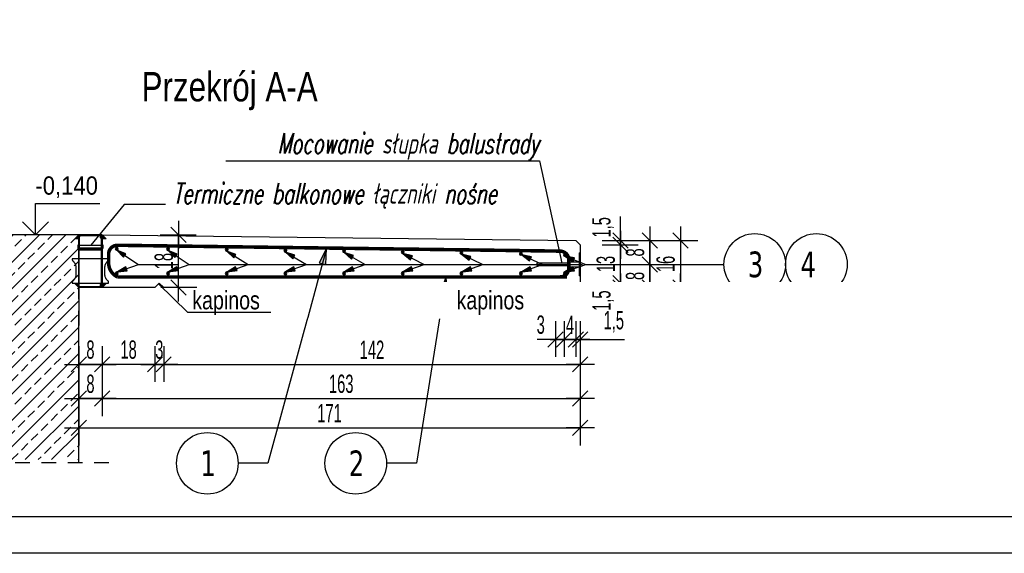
# Model space of a CAD drawing. Header units: millimetres. Extents: x 4862 to 12592, y -1539 to -726.
# Tile 15 of 40: x 8165 to 8501, y -1539 to -1357. Entities that reach past the tile are written whole.
import ezdxf
from ezdxf.enums import TextEntityAlignment as Align

# ---------------------------------------------------------------- set-up
doc = ezdxf.new("R2010")
doc.units = ezdxf.units.MM
doc.header["$LTSCALE"] = 25
doc.linetypes.add('MP', pattern=[0.36, 0.2, -0.16])
for name, color, linetype in [('BA_ram', 2, 'Continuous'), ('BA_txg', 3, 'Continuous'), ('BA_txs', 2, 'Continuous'), ('BA_wic', 1, 'Continuous'), ('BA_wig', 3, 'Continuous'), ('BA_wym', 1, 'Continuous'), ('BZ_odn', 1, 'Continuous'), ('BZ_opi2', 4, 'Continuous'), ('BZ_opi4', 53, 'Continuous'), ('BZ_P_prz', 4, 'Continuous'), ('BZ_P_wid', 3, 'Continuous'), ('BZ_pom', 6, 'Continuous'), ('BZ_txs', 2, 'Continuous'), ('BZ_wym', 1, 'Continuous'), ('K-CIENKIE', 8, 'Continuous'), ('K-ZARYS', 2, 'Continuous'), ('ZBROJA_NIEZLICZAC', 140, 'Continuous')]:
    doc.layers.add(name, color=color, linetype=linetype)
doc.styles.add('BIKTBG', font='tahoma.ttf', dxfattribs={"width": 0.85})
doc.styles.add('BIKTG', font='bikromsw.shx', dxfattribs={"width": 0.8})
doc.styles.add('BIKTS', font='bikromsw.shx', dxfattribs={"width": 0.8})
doc.styles.add('BIKWYM', font='bikromsw.shx', dxfattribs={"width": 0.6})
doc.styles.add('SPECBUD_TXT', font='txt')
doc.styles.add('STYL_ZBROJA', font='romanszb.shx', dxfattribs={"width": 0.65, "oblique": 12})
doc.dimstyles.new('BA_KR_25_cm', dxfattribs={"dimscale": 0.25, "dimtxt": 25, "dimasz": 1.666667, "dimexe": 24, "dimexo": 0, "dimgap": 0, "dimtad": 0, "dimdec": 1, "dimrnd": 0.5, "dimzin": 9, "dimdsep": 46, "dimtxsty": 'BIKWYM', "dimblk": 'WYM-KR', "dimcen": 0, "dimdle": 20, "dimclrd": 256, "dimclre": 256, "dimclrt": 2, "dimadec": 0, "dimazin": 0, "dimtfac": 0.033333, "dimtdec": 1, "dimtmove": 0, "dimatfit": 3, "dimldrblk": 'WYM-KR', "dimfxl": 25, "dimfxlon": 1, "dimtvp": 0.8, "dimtolj": 1, "dimarcsym": 0})
doc.dimstyles.new('BA_ST_25_cm', dxfattribs={"dimscale": 0.25, "dimtxt": 25, "dimasz": 1.666667, "dimexe": 24, "dimexo": 0, "dimgap": 0, "dimtad": 0, "dimdec": 1, "dimrnd": 0.5, "dimdsep": 46, "dimtxsty": 'BIKWYM', "dimblk": 'WYM-ST', "dimcen": 0, "dimdle": 20, "dimclrd": 256, "dimclre": 256, "dimclrt": 7, "dimadec": 0, "dimazin": 0, "dimtfac": 0.033333, "dimtdec": 1, "dimtix": 1, "dimtmove": 2, "dimatfit": 3, "dimldrblk": 'WYM-ST', "dimfxl": 1, "dimtvp": 0.8, "dimtolj": 1, "dimtzin": 0, "dimarcsym": 0})
doc.dimstyles.new('BZ_ST_25_cm', dxfattribs={"dimscale": 0.25, "dimtxt": 25, "dimasz": 1.666667, "dimexe": 24, "dimexo": 0, "dimgap": 0, "dimtad": 0, "dimdec": 1, "dimrnd": 0.5, "dimdsep": 46, "dimtxsty": 'BIKWYM', "dimblk": 'WYM-ST', "dimcen": 0, "dimdle": 20, "dimclrd": 256, "dimclre": 256, "dimclrt": 7, "dimadec": 0, "dimazin": 0, "dimtfac": 0.033333, "dimtdec": 1, "dimtix": 1, "dimtmove": 2, "dimatfit": 3, "dimldrblk": 'WYM-ST', "dimfxl": 1, "dimtvp": 0.8, "dimtolj": 1, "dimtzin": 0, "dimarcsym": 0})

# ---------------------------------------------------------------- blocks, each defined once
blk = doc.blocks.new('WYM-KR')
at = {"linetype": 'ByBlock'}
blk.add_line((11.52, 0), (-11.52, 0), dxfattribs=at)
at = {"color": 7, "linetype": 'ByBlock'}
blk.add_line((6.24, 6.24), (-6.24, -6.24), dxfattribs=at)
blk = doc.blocks.new('*D33')
at = {"layer": 'BA_wym', "lineweight": -2}
for p, q in [((8356.61, -1459.37), (8356.61, -1471.62)), ((8355.11, -1460.28), (8355.11, -1471.62)), ((8354.69, -1465.62), (8354.27, -1465.62)), ((8355.11, -1465.62), (8356.61, -1465.62)), ((8357.02, -1465.62), (8371.7, -1465.62))]:
    blk.add_line(p, q, dxfattribs=at)
at = {"layer": 'Defpoints', "color": 0}
for p in [(8356.61, -1446.42), (8355.11, -1460.28), (8356.61, -1465.62)]:
    blk.add_point(p, dxfattribs=at)
at = {"layer": 'BA_wym', "lineweight": -2, "xscale": 0.4166666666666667, "yscale": 0.4166666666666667, "zscale": 0.4166666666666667}
blk.add_blockref('WYM-KR', (8355.11, -1465.62), dxfattribs=at)
at = {"layer": 'BA_wym', "lineweight": -2, "xscale": 0.4166666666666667, "yscale": 0.4166666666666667, "zscale": 0.4166666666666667, "rotation": 180}
blk.add_blockref('WYM-KR', (8356.61, -1465.62), dxfattribs=at)
at = {"layer": 'BA_wym', "color": 2, "insert": (8368.03, -1459.67), "char_height": 6.25, "attachment_point": 5, "style": 'BIKWYM'}
blk.add_mtext('\\A1;1,5', dxfattribs=at)
blk = doc.blocks.new('*D34')
at = {"layer": 'BA_wym', "lineweight": -2}
for p, q in [((8351.11, -1459.37), (8351.11, -1471.62)), ((8355.11, -1459.37), (8355.11, -1471.62)), ((8351.52, -1465.62), (8354.69, -1465.62))]:
    blk.add_line(p, q, dxfattribs=at)
at = {"layer": 'Defpoints', "color": 0}
for p in [(8355.11, -1447.91), (8351.11, -1457.64), (8355.11, -1465.62)]:
    blk.add_point(p, dxfattribs=at)
at = {"layer": 'BA_wym', "lineweight": -2, "xscale": 0.4166666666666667, "yscale": 0.4166666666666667, "zscale": 0.4166666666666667, "rotation": 180}
blk.add_blockref('WYM-KR', (8351.11, -1465.62), dxfattribs=at)
at = {"layer": 'BA_wym', "lineweight": -2, "xscale": 0.4166666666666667, "yscale": 0.4166666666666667, "zscale": 0.4166666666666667}
blk.add_blockref('WYM-KR', (8355.11, -1465.62), dxfattribs=at)
at = {"layer": 'BA_wym', "color": 2, "insert": (8353.11, -1460.62), "char_height": 6.25, "attachment_point": 5, "style": 'BIKWYM'}
blk.add_mtext('\\A1;4', dxfattribs=at)
blk = doc.blocks.new('*D35')
at = {"layer": 'BA_wym', "lineweight": -2}
for p, q in [((8348.13, -1459.37), (8348.13, -1471.62)), ((8351.11, -1459.37), (8351.11, -1471.62)), ((8347.71, -1465.62), (8341.88, -1465.62)), ((8348.13, -1465.62), (8351.11, -1465.62)), ((8351.52, -1465.62), (8351.94, -1465.62))]:
    blk.add_line(p, q, dxfattribs=at)
at = {"layer": 'Defpoints', "color": 0}
for p in [(8351.11, -1447.91), (8348.13, -1457.64), (8351.11, -1465.62)]:
    blk.add_point(p, dxfattribs=at)
at = {"layer": 'BA_wym', "lineweight": -2, "xscale": 0.4166666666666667, "yscale": 0.4166666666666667, "zscale": 0.4166666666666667}
blk.add_blockref('WYM-KR', (8348.13, -1465.62), dxfattribs=at)
at = {"layer": 'BA_wym', "lineweight": -2, "xscale": 0.4166666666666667, "yscale": 0.4166666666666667, "zscale": 0.4166666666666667, "rotation": 180}
blk.add_blockref('WYM-KR', (8351.11, -1465.62), dxfattribs=at)
at = {"layer": 'BA_wym', "color": 2, "insert": (8343.13, -1460.62), "char_height": 6.25, "attachment_point": 5, "style": 'BIKWYM'}
blk.add_mtext('\\A1;3', dxfattribs=at)
blk = doc.blocks.new('PRET3')
blk.add_hatch(color=0).paths.add_polyline_path([(0.5, 0, 1), (-0.5, 0, 1)])
at = {"color": 0}
blk.add_circle((0, 0), 0.5, dxfattribs=at)
blk = doc.blocks.new('2')
at = {"layer": 'BA_txs'}
for points in [[(414.82, 515.22), (413.47, 516.57), (405.47, 516.57), (404.12, 515.22), (405.47, 515.22), (405.47, 499.92), (404.12, 499.92), (405.47, 498.57), (413.47, 498.57), (414.82, 499.92), (413.47, 499.92), (413.47, 515.22), (414.82, 515.22)], [(414.2, 515.47), (413.35, 516.32), (405.6, 516.32), (404.75, 515.47), (405.67, 515.47), (405.67, 499.67), (404.75, 499.67), (405.6, 498.82), (413.35, 498.82), (414.2, 499.67), (413.27, 499.67), (413.27, 511.37), (405.67, 511.37)], [(414.2, 515.47), (413.27, 515.47), (413.27, 511.77), (405.67, 511.77)], [(405.67, 512.99), (405.47, 512.99), (405.47, 513.07), (405.27, 513.07), (405.27, 511.87), (405.47, 511.87), (405.47, 511.94), (413.47, 511.94), (413.47, 511.87), (413.67, 511.87), (413.67, 513.07), (413.47, 513.07), (413.47, 512.99), (413.27, 512.99), (405.47, 513.03)], [(405.47, 511.57), (413.47, 511.57)], [(403.29, 508.37), (415.65, 508.37), (415.65, 507.97), (415.64, 507.9), (415.61, 507.81), (415.59, 507.77), (415.57, 507.74), (415.54, 507.71), (415.52, 507.7), (415.53, 507.7), (415.42, 507.61), (415.42, 507.61), (415.37, 507.56), (415.32, 507.52), (415.27, 507.47), (415.18, 507.37), (415.14, 507.32), (415.09, 507.26), (414.97, 507.1), (414.97, 507.1), (414.93, 507.05), (414.97, 507.1), (414.82, 506.87), (414.76, 506.75), (414.67, 506.57), (414.59, 506.38), (414.53, 506.19), (414.51, 506.12), (414.47, 505.99), (414.44, 505.79), (414.42, 505.66), (414.41, 505.52), (414.4, 505.39), (414.4, 505.32), (414.4, 505.19), (414.4, 505.01), (414.4, 504.94), (414.4, 504.81), (414.4, 503.75), (414.4, 502.98), (414.43, 502.71), (414.46, 502.51), (414.49, 502.38), (414.5, 502.35), (414.5, 502.32), (414.51, 502.29), (414.52, 502.28), (414.57, 502.12), (414.61, 501.99), (414.64, 501.93), (414.67, 501.86), (414.76, 501.68), (414.93, 501.39), (415.01, 501.28), (415.14, 501.12), (415.27, 500.97), (415.37, 500.87), (415.47, 500.78), (415.6, 500.66), (415.62, 500.6), (415.65, 500.51), (415.65, 500.47), (415.65, 500.27), (415.65, 500.07), (403.29, 500.07), (403.29, 500.07), (403.29, 500.27), (403.29, 500.27), (403.29, 500.47), (403.3, 500.55), (403.33, 500.62), (403.36, 500.67), (403.41, 500.73), (403.47, 500.78), (403.52, 500.83), (403.67, 500.97), (403.85, 501.17), (403.97, 501.33), (404.05, 501.45), (404.12, 501.56), (404.19, 501.68), (404.25, 501.8), (404.33, 501.99), (404.42, 502.25), (404.5, 502.58), (404.51, 502.64), (404.52, 502.78), (404.54, 502.98), (404.54, 503.12), (404.54, 503.12), (404.54, 503.47), (404.54, 503.47), (404.54, 503.75), (404.54, 503.75), (404.54, 503.98), (404.54, 505.32), (404.54, 505.52), (404.52, 505.72), (404.5, 505.86), (404.45, 506.06), (404.42, 506.19), (404.4, 506.25), (404.35, 506.38), (404.3, 506.51), (404.31, 506.51), (404.28, 506.57), (404.22, 506.69), (404.19, 506.75), (404.15, 506.81), (404.05, 506.99), (404.01, 507.05), (403.93, 507.16), (403.85, 507.26), (403.76, 507.37), (403.72, 507.42), (403.62, 507.52), (403.47, 507.65), (403.4, 507.72), (403.34, 507.78), (403.31, 507.85), (403.29, 507.93), (403.29, 507.97), (403.29, 508.17), (403.29, 508.17), (403.29, 508.37), (403.29, 508.27), (403.29, 508.37)]]:
    blk.add_lwpolyline(points, dxfattribs=at)
blk = doc.blocks.new('bik_BlkOpPretU', base_point=(114298.79, 63495.37))
at = {"layer": 'BZ_opi2', "style": 'BIKTBG', "width": 0.8}
blk.add_attdef('NUMER', text='', height=26.25, dxfattribs=at).set_placement((114438.86, 63495.37), align=Align.MIDDLE_CENTER)
at = {"layer": 'BZ_opi4', "style": 'BIKTS', "width": 0.8}
for tag, p in [('SZTUK', (114308.17, 63502.87)), ('PRZEDR_FI', (114363.88, 63502.87)), ('PRZEKROJ', (114375.31, 63502.87)), ('UWAGA', (114313.79, 63469.12))]:
    blk.add_attdef(tag, p, '', height=18.75, dxfattribs=at)
at = {"layer": 'BZ_pom', "width": 0.8}
for tag, p, height, style in [('POZYCJA', (114407.36, 63532.87), 26.25, 'BIKTBG'), ('GATUNEK', (114451.86, 63532.87), 18.75, 'BIKTS'), ('METODA_L', (114498.79, 63495.37), 18.75, 'BIKTS')]:
    blk.add_attdef(tag, p, '', height=height, dxfattribs=dict(at, style=style))
at = {"layer": 'BZ_wym', "width": 0.8}
for tag, p, height, style, flags in [('PRZEDR_L', (114313.79, 63440.99), 18.75, 'BIKTS', 1), ('DLUGOSC', (114313.79, 63412.87), 18.75, 'BIKTS', 1), ('TYP_PRETA', (114313.79, 63384.74), 18.75, 'BIKTS', 3), ('PRZEDR_NR', (114313.79, 63356.62), 26.25, 'BIKTBG', 1), ('PRZEDR_SZT', (114313.79, 63328.49), 18.75, 'BIKTS', 1), ('EURO_KOD', (114313.79, 63300.37), 18.75, 'BIKTS', 3), ('EURO_KOD_SEGMENTY', (114354.51, 63300.37), 18.75, 'BIKTS', 3), ('HAK_1', (114313.79, 63272.24), 18.75, 'BIKTS', 3), ('HAK_2', (114313.79, 63244.12), 18.75, 'BIKTS', 3), ('ID', (114313.79, 63215.99), 18.75, 'BIKTS', 3), ('ID_C', (114313.79, 63187.87), 18.75, 'BIKTS', 3), ('b_atr_0', (114313.79, 63159.74), 18.75, 'BIKTS', 3)]:
    blk.add_attdef(tag, p, '', height=height, dxfattribs=dict(at, style=style, flags=flags))
blk = doc.blocks.new('WYM-ST')
blk.add_hatch(color=256).paths.add_polyline_path([(-13, 2.88), (0, 0), (-13, -2.88)])
blk.add_lwpolyline([(0, 0), (-13, 2.88), (-13, -2.88), (0, 0)])
blk = doc.blocks.new('*D36')
at = {"layer": 'BA_wym', "lineweight": -2}
for p, q in [((8364.07, -1446.42), (8376.32, -1446.42)), ((8370.32, -1446), (8370.32, -1445.59)), ((8370.32, -1446.42), (8370.32, -1447.91)), ((8364.07, -1447.91), (8376.32, -1447.91)), ((8370.32, -1448.33), (8370.32, -1456.07))]:
    blk.add_line(p, q, dxfattribs=at)
at = {"layer": 'Defpoints', "color": 0}
for p in [(8360.32, -1446.42), (8360.32, -1447.91), (8370.32, -1447.91)]:
    blk.add_point(p, dxfattribs=at)
at = {"layer": 'BA_wym', "lineweight": -2, "xscale": 0.4166666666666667, "yscale": 0.4166666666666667, "zscale": 0.4166666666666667}
for p, rotation in [((8370.32, -1446.42), 270), ((8370.32, -1447.91), 90)]:
    blk.add_blockref('WYM-KR', p, dxfattribs=dict(at, rotation=rotation))
at = {"layer": 'BA_wym', "color": 2, "insert": (8364.37, -1452.4), "char_height": 6.25, "attachment_point": 5, "rotation": 90, "style": 'BIKWYM'}
blk.add_mtext('\\A1;1,5', dxfattribs=at)
blk = doc.blocks.new('*D37')
at = {"layer": 'BA_wym', "lineweight": -2}
for p, q in [((8370.32, -1431.48), (8370.32, -1423.74)), ((8364.07, -1431.89), (8376.32, -1431.89)), ((8370.32, -1433.39), (8370.32, -1431.89)), ((8364.07, -1433.39), (8376.32, -1433.39)), ((8370.32, -1433.81), (8370.32, -1434.23))]:
    blk.add_line(p, q, dxfattribs=at)
at = {"layer": 'Defpoints', "color": 0}
for p in [(8360.32, -1431.89), (8370.32, -1431.89), (8360.32, -1433.39)]:
    blk.add_point(p, dxfattribs=at)
at = {"layer": 'BA_wym', "lineweight": -2, "xscale": 0.4166666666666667, "yscale": 0.4166666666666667, "zscale": 0.4166666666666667}
for p, rotation in [((8370.32, -1431.89), 270), ((8370.32, -1433.39), 90)]:
    blk.add_blockref('WYM-KR', p, dxfattribs=dict(at, rotation=rotation))
at = {"layer": 'BA_wym', "color": 2, "insert": (8364.37, -1427.4), "char_height": 6.25, "attachment_point": 5, "rotation": 90, "style": 'BIKWYM'}
blk.add_mtext('\\A1;1,5', dxfattribs=at)
blk = doc.blocks.new('*D38')
at = {"layer": 'BA_wym', "lineweight": -2}
for p, q in [((8364.07, -1433.39), (8376.32, -1433.39)), ((8370.32, -1446), (8370.32, -1433.81)), ((8364.07, -1446.42), (8376.32, -1446.42))]:
    blk.add_line(p, q, dxfattribs=at)
at = {"layer": 'Defpoints', "color": 0}
for p in [(8360.32, -1433.39), (8370.32, -1433.39), (8360.32, -1446.42)]:
    blk.add_point(p, dxfattribs=at)
at = {"layer": 'BA_wym', "lineweight": -2, "xscale": 0.4166666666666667, "yscale": 0.4166666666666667, "zscale": 0.4166666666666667}
for p, rotation in [((8370.32, -1433.39), 90), ((8370.32, -1446.42), 270)]:
    blk.add_blockref('WYM-KR', p, dxfattribs=dict(at, rotation=rotation))
at = {"layer": 'BA_wym', "color": 2, "insert": (8365.32, -1439.91), "char_height": 6.25, "attachment_point": 5, "rotation": 90, "style": 'BIKWYM'}
blk.add_mtext('\\A1;13', dxfattribs=at)
blk = doc.blocks.new('*D39')
at = {"layer": 'BA_wym', "lineweight": -2}
for p, q in [((8374.05, -1440.03), (8386.3, -1440.03)), ((8380.3, -1440.44), (8380.3, -1447.49)), ((8374.05, -1447.91), (8386.3, -1447.91))]:
    blk.add_line(p, q, dxfattribs=at)
at = {"layer": 'Defpoints', "color": 0}
for p in [(8370.3, -1440.03), (8370.3, -1447.91), (8380.3, -1447.91)]:
    blk.add_point(p, dxfattribs=at)
at = {"layer": 'BA_wym', "lineweight": -2, "xscale": 0.4166666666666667, "yscale": 0.4166666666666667, "zscale": 0.4166666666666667}
for p, rotation in [((8380.3, -1440.03), 90), ((8380.3, -1447.91), 270)]:
    blk.add_blockref('WYM-KR', p, dxfattribs=dict(at, rotation=rotation))
at = {"layer": 'BA_wym', "color": 2, "insert": (8375.3, -1443.97), "char_height": 6.25, "attachment_point": 5, "rotation": 90, "style": 'BIKWYM'}
blk.add_mtext('\\A1;8', dxfattribs=at)
blk = doc.blocks.new('*D40')
at = {"layer": 'BA_wym', "lineweight": -2}
for p, q in [((8374.05, -1431.89), (8386.3, -1431.89)), ((8380.3, -1439.61), (8380.3, -1432.31)), ((8374.05, -1440.03), (8386.3, -1440.03))]:
    blk.add_line(p, q, dxfattribs=at)
at = {"layer": 'Defpoints', "color": 0}
for p in [(8370.3, -1431.89), (8380.3, -1431.89), (8370.3, -1440.03)]:
    blk.add_point(p, dxfattribs=at)
at = {"layer": 'BA_wym', "lineweight": -2, "xscale": 0.4166666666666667, "yscale": 0.4166666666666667, "zscale": 0.4166666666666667}
for p, rotation in [((8380.3, -1431.89), 90), ((8380.3, -1440.03), 270)]:
    blk.add_blockref('WYM-KR', p, dxfattribs=dict(at, rotation=rotation))
at = {"layer": 'BA_wym', "color": 2, "insert": (8375.3, -1435.96), "char_height": 6.25, "attachment_point": 5, "rotation": 90, "style": 'BIKWYM'}
blk.add_mtext('\\A1;8', dxfattribs=at)
blk = doc.blocks.new('*D41')
at = {"layer": 'BA_wym', "lineweight": -2}
for p, q in [((8384.49, -1431.89), (8396.74, -1431.89)), ((8390.74, -1432.31), (8390.74, -1447.49)), ((8384.49, -1447.91), (8396.74, -1447.91))]:
    blk.add_line(p, q, dxfattribs=at)
at = {"layer": 'Defpoints', "color": 0}
for p in [(8380.74, -1431.89), (8380.74, -1447.91), (8390.74, -1447.91)]:
    blk.add_point(p, dxfattribs=at)
at = {"layer": 'BA_wym', "lineweight": -2, "xscale": 0.4166666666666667, "yscale": 0.4166666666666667, "zscale": 0.4166666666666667}
for p, rotation in [((8390.74, -1431.89), 90), ((8390.74, -1447.91), 270)]:
    blk.add_blockref('WYM-KR', p, dxfattribs=dict(at, rotation=rotation))
at = {"layer": 'BA_wym', "color": 2, "insert": (8385.74, -1439.9), "char_height": 6.25, "attachment_point": 5, "rotation": 90, "style": 'BIKWYM'}
blk.add_mtext('\\A1;16', dxfattribs=at)
blk = doc.blocks.new('*D42')
at = {"layer": 'BA_wym', "lineweight": -2}
for p, q in [((8213.38, -1429.93), (8225.63, -1429.93)), ((8219.63, -1447.49), (8219.63, -1430.35)), ((8225.88, -1447.91), (8213.63, -1447.91))]:
    blk.add_line(p, q, dxfattribs=at)
at = {"layer": 'Defpoints', "color": 0}
for p in [(8209.63, -1429.93), (8219.63, -1429.93), (8229.63, -1447.91)]:
    blk.add_point(p, dxfattribs=at)
at = {"layer": 'BA_wym', "lineweight": -2, "xscale": 0.4166666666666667, "yscale": 0.4166666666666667, "zscale": 0.4166666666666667}
for p, rotation in [((8219.63, -1429.93), 90), ((8219.63, -1447.91), 270)]:
    blk.add_blockref('WYM-KR', p, dxfattribs=dict(at, rotation=rotation))
at = {"layer": 'BA_wym', "color": 2, "insert": (8214.63, -1438.92), "char_height": 6.25, "attachment_point": 5, "rotation": 90, "style": 'BIKWYM'}
blk.add_mtext('\\A1;18', dxfattribs=at)
blk = doc.blocks.new('*D43')
at = {"layer": 'BA_wym', "lineweight": -2}
for p, q in [((8185.61, -1489.53), (8185.61, -1501.78)), ((8356.61, -1489.53), (8356.61, -1501.78)), ((8186.02, -1495.78), (8356.19, -1495.78))]:
    blk.add_line(p, q, dxfattribs=at)
at = {"layer": 'Defpoints', "color": 0}
for p in [(8185.61, -1485.78), (8356.61, -1485.78), (8356.61, -1495.78)]:
    blk.add_point(p, dxfattribs=at)
at = {"layer": 'BA_wym', "lineweight": -2, "xscale": 0.4166666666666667, "yscale": 0.4166666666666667, "zscale": 0.4166666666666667, "rotation": 180}
blk.add_blockref('WYM-KR', (8185.61, -1495.78), dxfattribs=at)
at = {"layer": 'BA_wym', "lineweight": -2, "xscale": 0.4166666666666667, "yscale": 0.4166666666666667, "zscale": 0.4166666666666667}
blk.add_blockref('WYM-KR', (8356.61, -1495.78), dxfattribs=at)
at = {"layer": 'BA_wym', "color": 2, "insert": (8271.11, -1490.78), "char_height": 6.25, "attachment_point": 5, "style": 'BIKWYM'}
blk.add_mtext('\\A1;171', dxfattribs=at)
blk = doc.blocks.new('*D44')
at = {"layer": 'BA_wym', "lineweight": -2}
for p, q in [((8185.61, -1467.88), (8185.61, -1480.13)), ((8193.61, -1467.88), (8193.61, -1480.13)), ((8193.19, -1474.13), (8186.02, -1474.13))]:
    blk.add_line(p, q, dxfattribs=at)
at = {"layer": 'Defpoints', "color": 0}
for p in [(8185.61, -1464.13), (8193.61, -1464.13), (8185.61, -1474.13)]:
    blk.add_point(p, dxfattribs=at)
at = {"layer": 'BA_wym', "lineweight": -2, "xscale": 0.4166666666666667, "yscale": 0.4166666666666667, "zscale": 0.4166666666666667, "rotation": 180}
blk.add_blockref('WYM-KR', (8185.61, -1474.13), dxfattribs=at)
at = {"layer": 'BA_wym', "lineweight": -2, "xscale": 0.4166666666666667, "yscale": 0.4166666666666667, "zscale": 0.4166666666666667}
blk.add_blockref('WYM-KR', (8193.61, -1474.13), dxfattribs=at)
at = {"layer": 'BA_wym', "color": 2, "insert": (8189.61, -1469.13), "char_height": 6.25, "attachment_point": 5, "style": 'BIKWYM'}
blk.add_mtext('\\A1;8', dxfattribs=at)
blk = doc.blocks.new('*D45')
at = {"layer": 'BA_wym', "lineweight": -2}
for p, q in [((8193.61, -1467.88), (8193.61, -1480.13)), ((8211.61, -1467.88), (8211.61, -1480.13)), ((8211.19, -1474.13), (8194.02, -1474.13))]:
    blk.add_line(p, q, dxfattribs=at)
at = {"layer": 'Defpoints', "color": 0}
for p in [(8193.61, -1464.13), (8211.61, -1464.13), (8193.61, -1474.13)]:
    blk.add_point(p, dxfattribs=at)
at = {"layer": 'BA_wym', "lineweight": -2, "xscale": 0.4166666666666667, "yscale": 0.4166666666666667, "zscale": 0.4166666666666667, "rotation": 180}
blk.add_blockref('WYM-KR', (8193.61, -1474.13), dxfattribs=at)
at = {"layer": 'BA_wym', "lineweight": -2, "xscale": 0.4166666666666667, "yscale": 0.4166666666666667, "zscale": 0.4166666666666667}
blk.add_blockref('WYM-KR', (8211.61, -1474.13), dxfattribs=at)
at = {"layer": 'BA_wym', "color": 2, "insert": (8202.61, -1469.13), "char_height": 6.25, "attachment_point": 5, "style": 'BIKWYM'}
blk.add_mtext('\\A1;18', dxfattribs=at)
blk = doc.blocks.new('*D46')
at = {"layer": 'BA_wym', "lineweight": -2}
for p, q in [((8211.61, -1467.88), (8211.61, -1480.13)), ((8214.58, -1467.88), (8214.58, -1480.13)), ((8212.02, -1474.13), (8214.17, -1474.13))]:
    blk.add_line(p, q, dxfattribs=at)
at = {"layer": 'Defpoints', "color": 0}
for p in [(8211.61, -1464.13), (8214.58, -1464.13), (8214.58, -1474.13)]:
    blk.add_point(p, dxfattribs=at)
at = {"layer": 'BA_wym', "lineweight": -2, "xscale": 0.4166666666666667, "yscale": 0.4166666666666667, "zscale": 0.4166666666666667, "rotation": 180}
blk.add_blockref('WYM-KR', (8211.61, -1474.13), dxfattribs=at)
at = {"layer": 'BA_wym', "lineweight": -2, "xscale": 0.4166666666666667, "yscale": 0.4166666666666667, "zscale": 0.4166666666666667}
blk.add_blockref('WYM-KR', (8214.58, -1474.13), dxfattribs=at)
at = {"layer": 'BA_wym', "color": 2, "insert": (8213.09, -1469.13), "char_height": 6.25, "attachment_point": 5, "style": 'BIKWYM'}
blk.add_mtext('\\A1;3', dxfattribs=at)
blk = doc.blocks.new('*D47')
at = {"layer": 'BA_wym', "lineweight": -2}
for p, q in [((8214.58, -1467.88), (8214.58, -1480.13)), ((8356.61, -1467.88), (8356.61, -1480.13)), ((8215, -1474.13), (8356.19, -1474.13))]:
    blk.add_line(p, q, dxfattribs=at)
at = {"layer": 'Defpoints', "color": 0}
for p in [(8214.58, -1464.13), (8356.61, -1464.13), (8356.61, -1474.13)]:
    blk.add_point(p, dxfattribs=at)
at = {"layer": 'BA_wym', "lineweight": -2, "xscale": 0.4166666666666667, "yscale": 0.4166666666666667, "zscale": 0.4166666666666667, "rotation": 180}
blk.add_blockref('WYM-KR', (8214.58, -1474.13), dxfattribs=at)
at = {"layer": 'BA_wym', "lineweight": -2, "xscale": 0.4166666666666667, "yscale": 0.4166666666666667, "zscale": 0.4166666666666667}
blk.add_blockref('WYM-KR', (8356.61, -1474.13), dxfattribs=at)
at = {"layer": 'BA_wym', "color": 2, "insert": (8285.59, -1469.13), "char_height": 6.25, "attachment_point": 5, "style": 'BIKWYM'}
blk.add_mtext('\\A1;142', dxfattribs=at)
blk = doc.blocks.new('*D48')
at = {"layer": 'BA_wym', "lineweight": -2}
for p, q in [((8185.61, -1479.54), (8185.61, -1491.79)), ((8193.61, -1479.54), (8193.61, -1491.79)), ((8193.19, -1485.79), (8186.02, -1485.79))]:
    blk.add_line(p, q, dxfattribs=at)
at = {"layer": 'Defpoints', "color": 0}
for p in [(8185.61, -1475.79), (8193.61, -1475.79), (8185.61, -1485.79)]:
    blk.add_point(p, dxfattribs=at)
at = {"layer": 'BA_wym', "lineweight": -2, "xscale": 0.4166666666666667, "yscale": 0.4166666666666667, "zscale": 0.4166666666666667, "rotation": 180}
blk.add_blockref('WYM-KR', (8185.61, -1485.79), dxfattribs=at)
at = {"layer": 'BA_wym', "lineweight": -2, "xscale": 0.4166666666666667, "yscale": 0.4166666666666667, "zscale": 0.4166666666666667}
blk.add_blockref('WYM-KR', (8193.61, -1485.79), dxfattribs=at)
at = {"layer": 'BA_wym', "color": 2, "insert": (8189.61, -1480.79), "char_height": 6.25, "attachment_point": 5, "style": 'BIKWYM'}
blk.add_mtext('\\A1;8', dxfattribs=at)
blk = doc.blocks.new('*D49')
at = {"layer": 'BA_wym', "lineweight": -2}
for p, q in [((8193.61, -1479.54), (8193.61, -1491.79)), ((8356.61, -1479.54), (8356.61, -1491.79)), ((8194.02, -1485.79), (8356.19, -1485.79))]:
    blk.add_line(p, q, dxfattribs=at)
at = {"layer": 'Defpoints', "color": 0}
for p in [(8193.61, -1475.79), (8356.61, -1475.79), (8356.61, -1485.79)]:
    blk.add_point(p, dxfattribs=at)
at = {"layer": 'BA_wym', "lineweight": -2, "xscale": 0.4166666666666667, "yscale": 0.4166666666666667, "zscale": 0.4166666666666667, "rotation": 180}
blk.add_blockref('WYM-KR', (8193.61, -1485.79), dxfattribs=at)
at = {"layer": 'BA_wym', "lineweight": -2, "xscale": 0.4166666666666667, "yscale": 0.4166666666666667, "zscale": 0.4166666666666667}
blk.add_blockref('WYM-KR', (8356.61, -1485.79), dxfattribs=at)
at = {"layer": 'BA_wym', "color": 2, "insert": (8275.11, -1480.79), "char_height": 6.25, "attachment_point": 5, "style": 'BIKWYM'}
blk.add_mtext('\\A1;163', dxfattribs=at)

msp = doc.modelspace()

# ---------------------------------------------------------------- hatches: boundary and pattern name
at = {"layer": 'BA_wic'}
h = msp.add_hatch(dxfattribs=at)
h.set_pattern_fill('ANSI33', color=256)
h.set_pattern_definition([(45, (7362.33, -2536.1393), (-4.490128, 4.490128), []), (45, (7366.8204, -2536.1393), (-4.490128, 4.490128), [3.175, -1.5875])])
h.paths.add_polyline_path([(8185.61, -1444.81), (8184.88, -1444.81), (8185.61, -1445.54), (8185.61, -1506.61), (8160.61, -1506.61), (8160.61, -1449.91), (8070.32, -1449.91), (8070.32, -1429.91), (8160.61, -1429.91), (8185.61, -1429.91)])
h.paths.add_polyline_path([(8184.88, -1444.81), (8185.61, -1444.81), (8185.61, -1445.54)])

# ---------------------------------------------------------------- linework, layer by layer
at = {"color": 1, "linetype": 'Continuous', "ltscale": 125}
msp.add_lwpolyline([(8166.42, -1425.49), (8170.84, -1429.91), (8175.26, -1425.49), (8170.84, -1429.91), (8170.84, -1419.31), (8192.84, -1419.31)], dxfattribs=at)
at = {"layer": 'BA_wic'}
for points in [[(8185.61, -1429.91), (8070.32, -1429.91)], [(8185.61, -1429.91), (8185.61, -1460.91)], [(8311.78, -1456.48), (8346.31, -1456.48), (8350.08, -1446.66)], [(8185.61, -1507.61), (8185.61, -1460.91)]]:
    msp.add_lwpolyline(points, dxfattribs=at)
at = {"layer": 'BA_wic', "linetype": 'MP'}
for points in [[(8185.61, -1460.91), (8185.61, -1429.91)], [(8145.9, -1507.61), (8197.9, -1507.61)]]:
    msp.add_lwpolyline(points, dxfattribs=at)
at = {"layer": 'BA_wig'}
for points in [[(8356.31, -1443.91), (8356.31, -1436.06)], [(8356.31, -1443.91), (8356.61, -1443.91), (8356.61, -1436.06), (8356.31, -1436.06)], [(8352.81, -1439.63), (8341.85, -1439.63), (8341.85, -1440.38), (8352.81, -1440.38)], [(8356.31, -1439.29), (8352.81, -1439.29), (8352.81, -1440.81), (8356.31, -1440.81)]]:
    msp.add_lwpolyline(points, dxfattribs=at)
at = {"layer": 'BZ_odn', "color": 252}
for centre in [(8416.1, -1440.03), (8437.1, -1440.03), (8229.46, -1507.89), (8280.06, -1507.89)]:
    msp.add_circle(centre, 10.5, dxfattribs=at)
at = {"layer": 'BZ_P_wid', "const_width": 1.2}
msp.add_lwpolyline([(8254.41, -1444.31), (8198.81, -1444.31, -0.301385), (8195.81, -1439.31), (8195.81, -1436.51, -0.414214), (8198.81, -1433.51), (8349.71, -1435.51, -0.414214), (8352.71, -1438.51), (8352.71, -1441.31, -0.414214), (8349.71, -1444.31), (8297.66, -1444.31)], format="xyb", dxfattribs=at)
msp.add_lwpolyline([(8352.08, -1444.31), (8198.81, -1444.31)], dxfattribs=at)
at = {"layer": 'K-CIENKIE'}
for points in [[(8193.15, -1430.67), (8193.26, -1430.66), (8193.3, -1430.27), (8193.27, -1430.19), (8193.31, -1430.11), (8193.51, -1430.11), (8193.51, -1430.01, 0.414214), (8193.41, -1429.91), (8188.41, -1429.91), (8185.71, -1429.91, 0.414214), (8185.61, -1430.01), (8185.61, -1430.11), (8185.81, -1430.11), (8185.85, -1430.19), (8185.82, -1430.27), (8185.86, -1430.66), (8185.96, -1430.67), (8186.03, -1430.11), (8188.41, -1430.11), (8193.08, -1430.11)], [(8193.31, -1431.03), (8193.31, -1438.91), (8193.31, -1446.79), (8193.16, -1446.79, 0.355902), (8192.98, -1446.95), (8192.94, -1447.49), (8192.94, -1447.51, -0.065916), (8192.9, -1447.71), (8193.05, -1447.71, 0.074353), (8193.11, -1447.49), (8193.15, -1446.94), (8193.33, -1446.94), (8193.33, -1447.49), (8193.27, -1447.62), (8193.32, -1447.71), (8193.51, -1447.71), (8193.51, -1438.91), (8193.51, -1430.11), (8193.32, -1430.11), (8193.27, -1430.2), (8193.33, -1430.34), (8193.33, -1430.88), (8193.15, -1430.89), (8193.11, -1430.33, 0.074353), (8193.05, -1430.11), (8192.9, -1430.11, -0.065916), (8192.94, -1430.31), (8192.94, -1430.33), (8192.98, -1430.87, 0.355902), (8193.16, -1431.03)]]:
    msp.add_lwpolyline(points, format="xyb", close=True, dxfattribs=at)
at = {"layer": 'K-ZARYS'}
msp.add_lwpolyline([(8356.61, -1446.42), (8355.11, -1447.91), (8351.11, -1447.91), (8349.61, -1446.41), (8348.13, -1447.91), (8214.58, -1447.91), (8213.08, -1446.41), (8211.61, -1447.91), (8205.61, -1447.91), (8195.81, -1447.91), (8193.61, -1447.91), (8193.61, -1430.11), (8193.61, -1429.91), (8355.11, -1431.89), (8356.61, -1433.39)], close=True, dxfattribs=at)
at = {"layer": 'ZBROJA_NIEZLICZAC'}
for points in [[(8235.77, -1404.66), (8342.73, -1404.66), (8350.28, -1439.63)], [(8326.35, -1419.58), (8201.1, -1419.58), (8189.71, -1433.47)]]:
    msp.add_lwpolyline(points, dxfattribs=at)

# ---------------------------------------------------------------- block references
ref = msp.add_blockref('bik_BlkOpPretU', (8458.28, -1440.03))
ref.add_attrib('NUMER', '3', dxfattribs={"layer": 'BZ_opi2', "height": 8.75, "style": 'BIKTBG', "width": 0.8}).set_placement((8416.35, -1440.03), align=Align.MIDDLE_CENTER)
ref = msp.add_blockref('bik_BlkOpPretU', (8476.28, -1440.03))
ref.add_attrib('NUMER', '4', dxfattribs={"layer": 'BZ_opi2', "height": 8.75, "style": 'BIKTBG', "width": 0.8}).set_placement((8434.35, -1440.03), align=Align.MIDDLE_CENTER)
ref = msp.add_blockref('bik_BlkOpPretU', (8192.57, -1507.89))
ref.add_attrib('NUMER', '1', dxfattribs={"layer": 'BZ_opi2', "height": 8.75, "style": 'BIKTBG', "width": 0.8}).set_placement((8229.73, -1507.89), align=Align.MIDDLE_CENTER)
ref = msp.add_blockref('bik_BlkOpPretU', (8243.16, -1507.89))
ref.add_attrib('NUMER', '2', dxfattribs={"layer": 'BZ_opi2', "height": 8.75, "style": 'BIKTBG', "width": 0.8}).set_placement((8280.33, -1507.89), align=Align.MIDDLE_CENTER)
at = {"layer": 'BA_txs', "xscale": -1}
msp.add_blockref('2', (8599.08, -1946.48), dxfattribs=at)
at = {"layer": 'BZ_P_prz', "xscale": -1}
for p in [(8198.57, -1434.73), (8216.07, -1434.82), (8236.07, -1435.01), (8256.07, -1435.34), (8276.07, -1435.51), (8296.07, -1435.82), (8316.07, -1436.06), (8336.37, -1436.43), (8351.37, -1436.73), (8198.57, -1443.11), (8216.07, -1443.11), (8236.07, -1443.11), (8256.07, -1443.11), (8276.07, -1443.11), (8296.07, -1443.11), (8316.07, -1443.11), (8336.37, -1443.11), (8351.37, -1443.11)]:
    msp.add_blockref('PRET3', p, dxfattribs=at)

# ---------------------------------------------------------------- texts
at = {"color": 2, "ltscale": 125, "style": 'SPECBUD_TXT', "width": 0.9}
msp.add_text('-0,140', height=6.25, dxfattribs=at).set_placement((8170.84, -1410.01), align=Align.TOP_LEFT)
at = {"layer": 'BA_txg', "style": 'BIKTG', "width": 0.8}
msp.add_text('Przekrój A-A', height=10, dxfattribs=at).set_placement((8237.07, -1379.43), align=Align.MIDDLE_CENTER)
at = {"layer": 'BZ_txs', "insert": (8314.43, -1449.12), "char_height": 6.25, "width": 209.1355, "attachment_point": 1, "style": 'BIKTS'}
msp.add_mtext('kapinos', dxfattribs=at)

# ---------------------------------------------------------------- dimensions: what is measured, and where the dimension line sits
at = {"layer": 'BA_wym'}
for base, p1, p2, angle, text, picture, middle in [((8370.32, -1431.89), (8360.32, -1433.39), (8360.32, -1431.89), 90, '1,5', '*D37', (8364.37, -1427.4)), ((8370.32, -1433.39), (8360.32, -1446.42), (8360.32, -1433.39), 90, '13', '*D38', (8365.32, -1439.91)), ((8380.3, -1431.89), (8370.3, -1440.03), (8370.3, -1431.89), 90, '8', '*D40', (8375.3, -1435.96)), ((8390.74, -1447.91), (8380.74, -1431.89), (8380.74, -1447.91), 90, '16', '*D41', (8385.74, -1439.9)), ((8380.3, -1447.91), (8370.3, -1440.03), (8370.3, -1447.91), 90, '8', '*D39', (8375.3, -1443.97)), ((8370.32, -1447.91), (8360.32, -1446.42), (8360.32, -1447.91), 90, '1,5', '*D36', (8364.37, -1452.4)), ((8355.11, -1465.62), (8351.11, -1457.64), (8355.11, -1447.91), 180, '4', '*D34', (8353.11, -1460.62))]:
    dim = msp.add_linear_dim(base=base, p1=p1, p2=p2, angle=angle, text=text, dimstyle='BA_KR_25_cm', override={"dimblk": 'WYM-KR', "dimatfit": 1}, dxfattribs=at)
    dim.commit()
    dim.dimension.update_dxf_attribs({"geometry": picture, "text_midpoint": middle})
for base, p1, p2, text, picture, middle in [((8356.61, -1465.62), (8355.11, -1460.28), (8356.61, -1446.42), '1,5', '*D33', (8368.03, -1465.62)), ((8351.11, -1465.62), (8348.13, -1457.64), (8351.11, -1447.91), '3', '*D35', (8343.13, -1465.62))]:
    dim = msp.add_linear_dim(base=base, p1=p1, p2=p2, angle=180, text=text, dimstyle='BA_KR_25_cm', override={"dimblk": 'WYM-KR', "dimatfit": 1}, dxfattribs=at)
    dim.commit()
    dim.dimension.update_dxf_attribs({"geometry": picture, "text_midpoint": middle, "dimtype": 160})
for base, p1, p2, picture, middle in [((8185.61, -1474.13), (8193.61, -1464.13), (8185.61, -1464.13), '*D44', (8189.61, -1469.13)), ((8193.61, -1474.13), (8211.61, -1464.13), (8193.61, -1464.13), '*D45', (8202.61, -1469.13)), ((8214.58, -1474.13), (8211.61, -1464.13), (8214.58, -1464.13), '*D46', (8213.09, -1469.13)), ((8356.61, -1474.13), (8214.58, -1464.13), (8356.61, -1464.13), '*D47', (8285.59, -1469.13)), ((8185.61, -1485.79), (8193.61, -1475.79), (8185.61, -1475.79), '*D48', (8189.61, -1480.79)), ((8356.61, -1485.79), (8193.61, -1475.79), (8356.61, -1475.79), '*D49', (8275.11, -1480.79)), ((8356.61, -1495.78), (8185.61, -1485.78), (8356.61, -1485.78), '*D43', (8271.11, -1490.78))]:
    dim = msp.add_linear_dim(base=base, p1=p1, p2=p2, dimstyle='BA_KR_25_cm', override={"dimatfit": 1}, dxfattribs=at)
    dim.commit()
    dim.dimension.update_dxf_attribs({"geometry": picture, "text_midpoint": middle})

# ---------------------------------------------------------------- leaders
at = {"layer": 'BZ_odn', "color": 252}
for points, dimstyle, override in [([(8198.57, -1435.23), (8205.95, -1440.03), (8219.58, -1440.03)], 'BZ_ST_25_cm', {"dimasz": 1, "dimclrd": 252}), ([(8216.07, -1435.32), (8223.29, -1440.03), (8350.59, -1440.03)], 'BZ_ST_25_cm', {"dimasz": 1, "dimclrd": 252}), ([(8236.07, -1435.51), (8243.37, -1440.03), (8257.01, -1440.03)], 'BZ_ST_25_cm', {"dimasz": 1, "dimclrd": 252}), ([(8256.14, -1435.84), (8263.23, -1440.03), (8276.86, -1440.03)], 'BZ_ST_25_cm', {"dimasz": 1, "dimclrd": 252}), ([(8276.11, -1436.01), (8283.27, -1440.03), (8296.91, -1440.03)], 'BZ_ST_25_cm', {"dimasz": 1, "dimclrd": 252}), ([(8296.14, -1436.32), (8303.34, -1440.03), (8316.97, -1440.03)], 'BZ_ST_25_cm', {"dimasz": 1, "dimclrd": 252}), ([(8316.07, -1436.56), (8323.43, -1440.03), (8342.06, -1440.03)], 'BZ_ST_25_cm', {"dimasz": 1, "dimclrd": 252}), ([(8198.86, -1442.61), (8205.95, -1440.03), (8219.58, -1440.03)], 'BZ_ST_25_cm', {"dimasz": 1, "dimclrd": 252}), ([(8216.21, -1442.61), (8223.29, -1440.03), (8350.59, -1440.03)], 'BZ_ST_25_cm', {"dimasz": 1, "dimclrd": 252}), ([(8236.29, -1442.61), (8243.37, -1440.03), (8257.01, -1440.03)], 'BZ_ST_25_cm', {"dimasz": 1, "dimclrd": 252}), ([(8256.14, -1442.61), (8263.23, -1440.03), (8276.86, -1440.03)], 'BZ_ST_25_cm', {"dimasz": 1, "dimclrd": 252}), ([(8276.18, -1442.61), (8283.27, -1440.03), (8296.91, -1440.03)], 'BZ_ST_25_cm', {"dimasz": 1, "dimclrd": 252}), ([(8296.25, -1442.61), (8303.34, -1440.03), (8316.97, -1440.03)], 'BZ_ST_25_cm', {"dimasz": 1, "dimclrd": 252}), ([(8316.34, -1442.61), (8323.43, -1440.03), (8342.06, -1440.03)], 'BZ_ST_25_cm', {"dimasz": 1, "dimclrd": 252}), ([(8336.69, -1436.81), (8343.78, -1440.03), (8357.41, -1440.03)], 'BZ_ST_25_cm', {"dimasz": 1, "dimclrd": 252}), ([(8336.69, -1442.61), (8343.78, -1440.03), (8357.41, -1440.03)], 'BZ_ST_25_cm', {"dimasz": 1, "dimclrd": 252}), ([(8351.37, -1437.23), (8358.46, -1440.03), (8405.6, -1440.03)], 'BZ_ST_25_cm', {"dimasz": 1, "dimclrd": 252}), ([(8351.37, -1442.61), (8358.46, -1440.03), (8372.09, -1440.03)], 'BZ_ST_25_cm', {"dimasz": 1, "dimclrd": 252}), ([(8310.93, -1444.31), (8300.73, -1507.89), (8290.56, -1507.89)], 'BA_ST_25_cm', {"dimclrd": 252})]:
    msp.add_leader(points, dimstyle=dimstyle, override=override, dxfattribs=at)

# ---------------------------------------------------------------- next in the draw order: texts
at = {"layer": 'BA_txs', "insert": (8224.33, -1449.12), "char_height": 6.25, "width": 418.2711, "attachment_point": 1, "style": 'BIKTS', "bg_fill": 2}
msp.add_mtext('kapinos', dxfattribs=at)
at = {"layer": 'ZBROJA_NIEZLICZAC', "insert": (8328.16, -1421.07), "char_height": 5, "attachment_point": 9, "style": 'STYL_ZBROJA', "bg_fill": 2}
msp.add_mtext('{\\H1.4x;\\C101;Termiczne balkonowe łączniki nośne}', dxfattribs=at)

# ---------------------------------------------------------------- next in the draw order: linework, layer by layer
at = {"layer": 'BA_ram', "color": 1}
msp.add_lwpolyline([(7955.88, -1538.59), (7955.88, -796.09), (9205.88, -796.09), (9205.88, -1538.59)], close=True, dxfattribs=at)
at = {"layer": 'BA_ram'}
msp.add_lwpolyline([(8005.88, -1526.09), (8005.88, -808.59), (9193.38, -808.59), (9193.38, -1526.09)], close=True, dxfattribs=at)
at = {"layer": 'BA_wic'}
msp.add_lwpolyline([(8251.14, -1456.48), (8222.8, -1456.48), (8212.84, -1446.66)], dxfattribs=at)

# ---------------------------------------------------------------- next in the draw order: texts
at = {"layer": 'ZBROJA_NIEZLICZAC', "insert": (8342.42, -1404.59), "char_height": 5, "attachment_point": 9, "style": 'STYL_ZBROJA'}
msp.add_mtext('{\\H1.4x;\\C101;Mocowanie słupka balustrady}', dxfattribs=at)

# ---------------------------------------------------------------- next in the draw order: dimensions: what is measured, and where the dimension line sits
at = {"layer": 'BA_wym'}
dim = msp.add_linear_dim(base=(8219.63, -1429.93), p1=(8229.63, -1447.91), p2=(8209.63, -1429.93), angle=90, text='18', dimstyle='BA_KR_25_cm', override={"dimblk": 'WYM-KR', "dimatfit": 1}, dxfattribs=at)
dim.commit()
dim.dimension.update_dxf_attribs({"geometry": '*D42', "text_midpoint": (8214.63, -1438.92)})

# ---------------------------------------------------------------- next in the draw order: leaders
at = {"layer": 'BZ_odn', "color": 252}
msp.add_leader([(8270.12, -1434.58), (8250.13, -1507.89), (8239.96, -1507.89)], dimstyle='BA_ST_25_cm', override={"dimclrd": 252}, dxfattribs=at)

doc.saveas('drawing.dxf')
